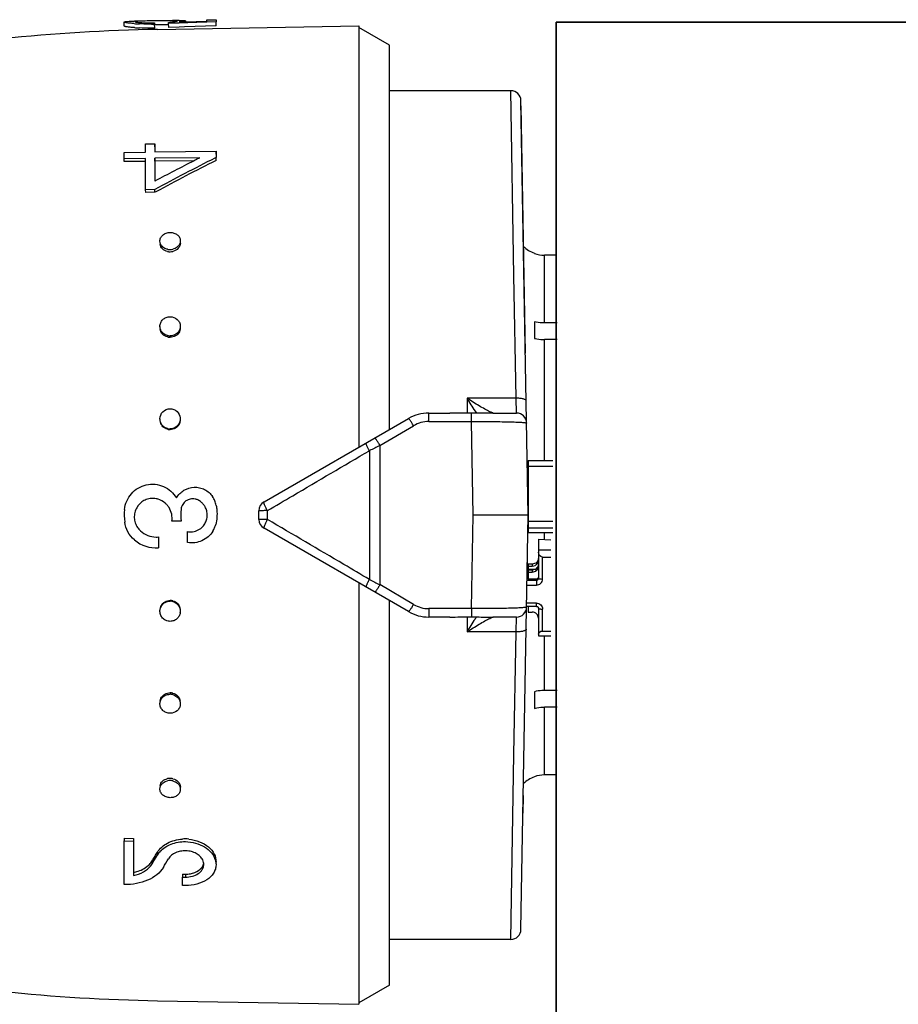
# Model space of a CAD drawing. Header units: millimetres. Extents: x -727 to 69715, y -15705 to 98123.
# Tile 221 of 256: x 48619 to 48662, y -15013 to -14965. Entities that reach past the tile are written whole.
import ezdxf

# ---------------------------------------------------------------- set-up
doc = ezdxf.new("R2010")
doc.units = ezdxf.units.MM
doc.layers.add('UT_ZAŘÍZENÍ - OT', color=3, linetype='Continuous', lineweight=35)

msp = doc.modelspace()

# ---------------------------------------------------------------- linework, layer by layer
at = {"color": 0, "linetype": 'Continuous'}
for p, q in [((48623.71, -14965.056), (48623.706, -14964.856)), ((48624.343, -14964.81), (48624.358, -14964.809)), ((48624.358, -14964.809), (48624.369, -14964.809)), ((48624.359, -14964.869), (48624.358, -14964.823)), ((48625.272, -14964.796), (48625.15, -14964.798)), ((48625.196, -14964.895), (48625.196, -14964.958)), ((48625.2, -14965.157), (48625.196, -14964.958)), ((48625.273, -14964.996), (48625.198, -14964.997)), ((48625.342, -14965.22), (48635.21, -14965.047)), ((48625.884, -14964.99), (48625.852, -14964.99)), ((48625.882, -14964.929), (48625.882, -14964.876)), ((48626.312, -14964.913), (48625.882, -14964.929)), ((48625.885, -14965.128), (48625.882, -14964.929)), ((48626.106, -14964.856), (48626.105, -14964.792)), ((48626.398, -14964.91), (48626.312, -14964.913)), ((48626.394, -14964.861), (48626.696, -14964.852)), ((48627.689, -14964.865), (48626.398, -14964.91)), ((48626.543, -14964.857), (48626.543, -14964.842)), ((48628.209, -14965.046), (48626.66, -14965.1)), ((48626.696, -14964.852), (48627.756, -14964.818)), ((48626.706, -14964.798), (48626.707, -14964.851)), ((48627.757, -14964.862), (48627.689, -14964.865)), ((48627.756, -14964.75), (48628.206, -14964.742)), ((48627.756, -14964.818), (48627.756, -14964.75)), ((48628.206, -14964.847), (48627.757, -14964.862)), ((48628.206, -14964.742), (48628.206, -14964.847)), ((48628.209, -14965.046), (48628.206, -14964.847)), ((48635.21, -14965.047), (48635.21, -14985.692)), ((48626.402, -14965.109), (48625.885, -14965.128)), ((48626.66, -14965.1), (48626.402, -14965.109)), ((48636.71, -14965.987), (48635.21, -14965.121)), ((48636.71, -14984.826), (48636.71, -14965.987)), ((48642.655, -14968.221), (48636.71, -14968.221)), ((48642.81, -14977.286), (48642.655, -14968.221)), ((48643.51, -14989.021), (48643.155, -14968.713)), ((48643.371, -14981.087), (48643.16, -14968.962)), ((48624.756, -14970.826), (48625.206, -14970.821)), ((48624.756, -14971.232), (48624.756, -14970.826)), ((48625.206, -14970.821), (48625.206, -14971.226)), ((48625.21, -14970.971), (48625.206, -14970.821)), ((48623.706, -14971.245), (48624.756, -14971.232)), ((48623.706, -14971.556), (48623.706, -14971.245)), ((48625.206, -14971.226), (48628.206, -14971.187)), ((48628.206, -14971.187), (48628.206, -14971.499)), ((48628.209, -14971.334), (48628.206, -14971.187)), ((48624.756, -14971.543), (48623.706, -14971.556)), ((48623.71, -14971.7), (48623.706, -14971.556)), ((48624.76, -14971.687), (48623.71, -14971.7)), ((48624.756, -14973.075), (48624.756, -14971.543)), ((48627.42, -14971.509), (48625.206, -14971.537)), ((48625.206, -14971.537), (48625.206, -14972.656)), ((48625.21, -14971.682), (48625.206, -14971.537)), ((48627.127, -14971.657), (48625.21, -14971.682)), ((48625.21, -14971.682), (48625.21, -14972.539)), ((48627.365, -14971.537), (48627.42, -14971.509)), ((48628.206, -14971.499), (48628.15, -14971.527)), ((48628.209, -14971.643), (48628.206, -14971.499)), ((48625.206, -14973.07), (48624.756, -14973.075)), ((48624.76, -14973.206), (48624.756, -14973.075)), ((48625.21, -14973.201), (48624.76, -14973.206)), ((48625.21, -14973.201), (48625.206, -14973.07)), ((48625.262, -14973.173), (48625.21, -14973.201)), ((48643.81, -14976.185), (48643.81, -14976.198)), ((48644.31, -14979.608), (48644.31, -14976.284)), ((48644.88, -14976.284), (48644.31, -14976.284)), ((48642.912, -14983.296), (48642.81, -14977.286)), ((48643.81, -14979.547), (48643.81, -14980.361)), ((48644.928, -14979.608), (48644.31, -14979.608)), ((48644.31, -14986.347), (48644.31, -14980.421)), ((48644.935, -14980.421), (48644.31, -14980.421)), ((48640.51, -14983.296), (48640.51, -14984.03)), ((48642.912, -14983.296), (48640.51, -14983.296)), ((48642.931, -14984.021), (48642.912, -14983.296)), ((48630.56, -14988.377), (48637.64, -14984.289)), ((48638.64, -14984.436), (48638.64, -14984.021)), ((48638.64, -14984.021), (48639.667, -14984.021)), ((48640.737, -14984.436), (48640.737, -14984.029)), ((48641.773, -14984.021), (48642.931, -14984.021)), ((48636.243, -14985.609), (48637.89, -14984.641)), ((48638.64, -14984.436), (48640.737, -14984.436)), ((48640.809, -14989.021), (48640.737, -14984.436)), ((48636.243, -14985.609), (48636.243, -14992.433)), ((48635.723, -14985.866), (48635.723, -14992.177)), ((48643.51, -14986.347), (48643.51, -14989.869)), ((48643.51, -14986.347), (48644.71, -14986.347)), ((48643.51, -14986.631), (48644.71, -14986.631)), ((48630.31, -14989.233), (48630.31, -14988.81)), ((48630.723, -14989.237), (48630.723, -14988.806)), ((48640.737, -14993.606), (48640.809, -14989.021)), ((48643.51, -14989.021), (48640.809, -14989.021)), ((48643.155, -15009.33), (48643.51, -14989.021)), ((48626.496, -14989.324), (48626.046, -14989.324)), ((48637.64, -14993.753), (48630.56, -14989.666)), ((48643.51, -14989.327), (48644.71, -14989.327)), ((48643.51, -14989.642), (48644.71, -14989.642)), ((48625.386, -14990.093), (48625.386, -14990.627)), ((48626.816, -14990.365), (48626.816, -14989.83)), ((48643.51, -14989.869), (48644.71, -14989.869)), ((48644.31, -14990.212), (48644.31, -14989.869)), ((48644.01, -14990.196), (48644.01, -14992.119)), ((48644.01, -14990.196), (48644.61, -14990.229)), ((48644.01, -14990.727), (48644.61, -14990.727)), ((48644.21, -14992.158), (48644.21, -14991.079)), ((48644.21, -14991.079), (48644.61, -14991.079)), ((48643.464, -14991.636), (48643.47, -14991.313)), ((48643.51, -14991.425), (48643.51, -14991.67)), ((48643.71, -14991.425), (48643.51, -14991.425)), ((48643.51, -14991.523), (48643.71, -14991.523)), ((48643.71, -14991.425), (48643.71, -14991.523)), ((48643.51, -14992.061), (48643.457, -14992.061)), ((48643.51, -14991.865), (48643.46, -14991.865)), ((48643.463, -14991.67), (48643.873, -14991.67)), ((48643.511, -14991.639), (48643.464, -14991.636)), ((48643.51, -14991.718), (48643.51, -14992.159)), ((48643.71, -14991.718), (48643.51, -14991.718)), ((48643.51, -14991.815), (48643.71, -14991.815)), ((48643.71, -14991.718), (48643.71, -14991.815)), ((48635.21, -14992.35), (48635.21, -15012.995)), ((48637.89, -14993.402), (48636.243, -14992.433)), ((48643.45, -14992.452), (48643.91, -14992.452)), ((48643.454, -14992.217), (48643.91, -14992.217)), ((48643.91, -14992.159), (48643.51, -14992.159)), ((48643.91, -14992.159), (48643.91, -14992.452)), ((48636.71, -15012.055), (48636.71, -14993.216)), ((48643.91, -14993.496), (48643.432, -14993.496)), ((48643.91, -14993.335), (48643.434, -14993.335)), ((48643.51, -14993.496), (48643.51, -14993.777)), ((48643.91, -14993.496), (48643.91, -14993.335)), ((48638.64, -14993.606), (48638.64, -14994.021)), ((48640.737, -14993.606), (48638.64, -14993.606)), ((48639.667, -14994.021), (48638.64, -14994.021)), ((48640.51, -14994.013), (48640.51, -14994.746)), ((48640.737, -14993.606), (48640.737, -14994.014)), ((48642.931, -14994.021), (48641.773, -14994.021)), ((48642.912, -14994.746), (48642.931, -14994.021)), ((48643.51, -14993.777), (48643.71, -14993.777)), ((48644.01, -14993.59), (48644.01, -14994.944)), ((48644.21, -14994.708), (48644.21, -14993.629)), ((48642.912, -14994.746), (48640.51, -14994.746)), ((48642.81, -15000.757), (48642.912, -14994.746)), ((48644.01, -14994.944), (48644.61, -14994.944)), ((48644.21, -14994.708), (48644.61, -14994.708)), ((48644.31, -14997.621), (48644.31, -14994.944)), ((48643.81, -14997.682), (48643.81, -14998.495)), ((48644.935, -14997.621), (48644.31, -14997.621)), ((48644.31, -15001.758), (48644.31, -14998.434)), ((48644.928, -14998.434), (48644.31, -14998.434)), ((48642.655, -15009.821), (48642.81, -15000.757)), ((48644.88, -15001.758), (48644.31, -15001.758)), ((48643.81, -15001.844), (48643.81, -15001.857)), ((48643.255, -15003.636), (48643.27, -15002.774)), ((48623.71, -15004.862), (48623.706, -15004.994)), ((48623.706, -15007.136), (48623.706, -15004.994)), ((48623.706, -15004.994), (48624.156, -15004.999)), ((48623.71, -15004.862), (48624.16, -15004.867)), ((48624.16, -15004.867), (48624.156, -15004.999)), ((48624.156, -15004.999), (48624.156, -15006.687)), ((48625.303, -15005.599), (48625.332, -15005.551)), ((48625.332, -15005.551), (48625.328, -15005.689)), ((48625.077, -15005.974), (48625.073, -15006.115)), ((48625.186, -15005.927), (48625.215, -15005.879)), ((48626.559, -15006.619), (48626.556, -15006.765)), ((48626.556, -15007.173), (48626.556, -15006.765)), ((48626.556, -15006.765), (48626.706, -15006.767)), ((48626.559, -15006.619), (48626.709, -15006.621)), ((48626.709, -15006.621), (48626.706, -15006.767)), ((48626.706, -15007.175), (48626.556, -15007.173)), ((48642.655, -15009.821), (48636.71, -15009.821)), ((48636.71, -15012.055), (48635.21, -15012.921)), ((48625.342, -15012.823), (48635.21, -15012.995))]:
    msp.add_line(p, q, dxfattribs=at)
for centre, radius, start, end in [((48624.825, -14956.38), 8.577, 265.8256, 266.6258), ((48624.974, -15000.544), 35.74, 91.0124, 91.2155), ((48624.898, -14955.126), 9.833, 266.6318, 267.396), ((48624.503, -14966.605), 1.789, 94.2534, 94.6326), ((48624.559, -14967.374), 2.559, 93.4587, 94.2283), ((48624.979, -14952.416), 12.544, 270.2757, 270.9914), ((48625.022, -14954.867), 10.03, 270.3767, 270.9938), ((48625.433, -14958.468), 6.424, 274.0065, 274.7622), ((48625.519, -14959.51), 5.379, 274.7701, 275.5791), ((48625.955, -14970.07), 5.28, 88.3745, 89.198), ((48626.815, -15006.899), 42.126, 90.8463, 91.0033), ((48626.53, -14987.798), 23.023, 90.5699, 90.8389), ((48626.43, -14978.002), 13.227, 90.1311, 90.5589), ((48626.912, -15055.206), 90, 91, 95.86353), ((48624.826, -14956.529), 8.626, 265.8559, 266.6507), ((48624.899, -14955.258), 9.899, 266.6567, 267.4156), ((48642.655, -14968.721), 0.5, 1.0027, 90), ((48675.495, -15065.461), 105.191, 116.74897, 118.55954), ((48675.039, -15066.125), 105.923, 116.89327, 118.06457), ((48675.23, -15065.838), 105.279, 116.52799, 118.3353), ((48672.127, -15060.437), 99.533, 116.72558, 116.87901), ((48626.13, -14975.692), 0.33, 0.0012, 1.8034), ((48625.799, -14975.701), 0.34, 181.8386, 189.2299), ((48625.952, -14975.431), 0.578, 257.4005, 263.7792), ((48625.955, -14975.534), 0.583, 257.4385, 263.7956), ((48625.951, -14975.442), 0.567, 263.769, 270.5154), ((48625.954, -14975.545), 0.572, 263.785, 270.5156), ((48625.95, -14975.432), 0.577, 270.6142, 283.6547), ((48625.953, -14975.534), 0.582, 270.6123, 283.6161), ((48644.31, -14974.771), 1.5, 226.6492, 250.5288), ((48644.312, -14974.775), 1.509, 250.58, 269.9294), ((48625.871, -14979.772), 0.415, 180.0036, 182.6268), ((48626.042, -14979.841), 0.417, 351.6852, 359.956), ((48625.955, -14979.708), 0.529, 255.907, 262.902), ((48625.958, -14979.776), 0.533, 255.9485, 262.9202), ((48625.953, -14979.722), 0.515, 262.8964, 270.3352), ((48625.956, -14979.791), 0.519, 262.9139, 270.3354), ((48661.293, -14970.774), 24.264, 211.0698, 212.8147), ((48625.927, -14984.306), 0.471, 180.0149, 185.1846), ((48638.64, -14986.021), 2, 90, 120), ((48657.336, -14973.319), 19.559, 212.8314, 213.1914), ((48642.931, -14984.521), 0.5, 0.9973, 90), ((48625.957, -14984.296), 0.505, 254.9456, 262.2975), ((48625.96, -14984.327), 0.509, 254.989, 262.3166), ((48625.955, -14984.313), 0.488, 262.2951, 270.1426), ((48625.958, -14984.344), 0.492, 262.3136, 270.1429), ((48638.641, -14985.915), 1.479, 90.0293, 120.5126), ((48743.805, -15204.982), 244.324, 116.11937, 116.25551), ((48643.41, -14987.177), 0.0994, 313.5922, 359.9803), ((48643.41, -14987.165), 0.301, 284.0099, 289.4426), ((48625.102, -14989.084), 0.878, 79.2621, 86.1049), ((48625.092, -14989.133), 0.927, 73.0793, 79.2163), ((48627.065, -14988.799), 0.576, 71.2532, 78.3972), ((48627.145, -14988.722), 1.078, 27.8406, 34.0296), ((48627.15, -14988.72), 1.073, 21.6663, 27.8429), ((48625.089, -14989.171), 0.963, 41.0757, 50.0119), ((48625.083, -14989.175), 0.97, 32.4613, 41.0443), ((48628.792, -14989.021), 2.316, 172.8168, 187.5195), ((48627.067, -14988.792), 0.569, 63.8405, 71.2552), ((48626.942, -14989.028), 0.836, 39.1305, 49.8284), ((48626.949, -14989.023), 0.828, 29.6913, 39.1293), ((48627.167, -14988.713), 1.054, 15.2114, 21.6682), ((48626.255, -14988.96), 1.999, 11.8346, 15.192), ((48630.81, -14988.81), 0.5, 120, 180), ((48643.41, -14988.793), 0.3, 70.554, 72.3535), ((48626.368, -14989.021), 2.661, 174.2036, 187.383), ((48625.097, -14989.127), 0.893, 214.114, 220.953), ((48626.945, -14989.02), 0.831, 307.9711, 320.9467), ((48626.938, -14989.013), 0.841, 320.9239, 328.1109), ((48627.001, -14989.166), 1.23, 330.5526, 339.4593), ((48627.047, -14989.184), 1.181, 339.4729, 345.3977), ((48630.81, -14989.233), 0.5, 180, 240), ((48625.267, -14988.979), 1.119, 220.9857, 227.2244), ((48625.268, -14988.995), 1.104, 269.8741, 276.1358), ((48626.958, -14989.058), 0.785, 259.5616, 266.7756), ((48626.987, -14989.159), 1.247, 328.3633, 330.5708), ((48625.268, -14988.987), 1.644, 229.7942, 274.1007), ((48643.719, -14991.228), 0.29, 325.946, 359.9556), ((48743.805, -14773.06), 244.324, 243.74449, 243.88063), ((48625.954, -14993.73), 0.489, 81.9513, 89.7929), ((48625.958, -14993.699), 0.493, 81.9697, 89.7932), ((48625.952, -14993.748), 0.507, 74.6173, 81.9539), ((48625.955, -14993.717), 0.51, 74.6606, 81.9731), ((48638.641, -14992.128), 1.479, 239.4874, 269.9707), ((48642.931, -14993.521), 0.5, 270, 359), ((48625.975, -14993.739), 0.481, 352.21, 354.9153), ((48638.64, -14992.021), 2, 240, 270), ((48657.678, -15004.946), 19.968, 146.8123, 147.1649), ((48643.922, -14993.59), 0.0882, 0.0369, 8.6608), ((48661.214, -15007.219), 24.171, 147.1819, 148.9335), ((48625.952, -14998.321), 0.516, 82.1802, 89.6075), ((48625.956, -14998.253), 0.52, 82.1978, 89.6077), ((48625.95, -14998.338), 0.533, 75.2221, 82.1864), ((48625.954, -14998.27), 0.537, 75.2633, 82.2046), ((48644.312, -15003.268), 1.509, 90.0706, 109.42), ((48625.951, -15002.607), 0.574, 89.5276, 102.6205), ((48625.955, -15002.505), 0.579, 90.4762, 102.5767), ((48625.954, -15002.489), 0.563, 89.4636, 90.4277), ((48625.95, -15002.602), 0.569, 82.706, 89.4382), ((48625.954, -15002.5), 0.574, 82.7219, 89.4383), ((48625.949, -15002.617), 0.584, 76.3765, 82.7168), ((48625.952, -15002.514), 0.588, 76.4142, 82.7332), ((48644.31, -15003.271), 1.5, 109.4712, 133.3508), ((48625.799, -15002.341), 0.34, 170.7701, 178.1614), ((48626.13, -15002.351), 0.33, 358.1966, 359.9988), ((48626.687, -15006.845), 1.949, 89.3478, 93.6822), ((48626.686, -15006.877), 1.981, 84.7451, 89.3338), ((48585.782, -14981.97), 46.046, 328.8521, 329.1259), ((48626.196, -15006.203), 1.009, 142.6891, 149.3347), ((48626.291, -15006.276), 1.129, 136.6726, 142.6957), ((48624.207, -15005.427), 1.027, 315.4988, 321.7146), ((48624.286, -15005.489), 0.927, 321.7149, 328.509), ((48586.656, -14982.833), 44.921, 328.7834, 329.0635), ((48587.134, -14982.787), 44.466, 328.5709, 328.8521), ((48584.933, -14981.802), 46.929, 329.1323, 329.4032), ((48587.402, -14982.906), 44.808, 328.5423, 329.173), ((48627.147, -15006.146), 0.458, 358.6045, 6.9669), ((48623.772, -15004.817), 1.908, 281.6289, 285.7619), ((48642.655, -15009.321), 0.5, 270, 359), ((48626.912, -14922.837), 90, 264.13647, 269)]:
    msp.add_arc(centre, radius, start, end, dxfattribs=at)
at = {"color": 0, "linetype": 'Continuous', "extrusion": (0, 0, -1)}
for centre, major_axis, ratio, start_param, end_param in [((48644.21, -14990.844), (0, -0.235), 0.85043, 0, 1.570796), ((48644.21, -14994.865), (0.2, 0), 0.785695, 3.141593, 4.712389)]:
    msp.add_ellipse(centre, major_axis=major_axis, ratio=ratio, start_param=start_param, end_param=end_param, dxfattribs=at)
at = {"color": 0, "linetype": 'Continuous'}
for points, knots in [([(48623.706, -14964.856), (48623.706, -14964.853), (48623.713, -14964.847), (48623.721, -14964.844), (48623.726, -14964.843)], [0, 0, 0, 0, 0.34526, 1, 1, 1, 1]), ([(48624.2, -14964.934), (48624.131, -14964.929), (48624.032, -14964.92), (48623.911, -14964.906), (48623.84, -14964.896), (48623.785, -14964.886), (48623.743, -14964.876), (48623.72, -14964.869), (48623.706, -14964.86), (48623.706, -14964.856)], [0, 0, 0, 0, 0.415889, 0.585993, 0.728367, 0.841268, 0.923827, 0.975949, 1, 1, 1, 1]), ([(48624.202, -14965.133), (48624.133, -14965.128), (48624.035, -14965.119), (48623.914, -14965.105), (48623.843, -14965.095), (48623.788, -14965.086), (48623.746, -14965.076), (48623.723, -14965.068), (48623.71, -14965.06), (48623.71, -14965.056)], [0, 0, 0, 0, 0.416026, 0.586157, 0.728535, 0.841423, 0.923955, 0.976034, 1, 1, 1, 1]), ([(48623.726, -14964.843), (48623.73, -14964.842), (48623.75, -14964.836), (48623.77, -14964.833), (48623.786, -14964.831)], [0, 0, 0, 0, 0.194984, 1, 1, 1, 1]), ([(48623.786, -14964.831), (48623.842, -14964.824), (48623.986, -14964.818), (48624.129, -14964.814), (48624.216, -14964.812)], [0, 0, 0, 0, 0.393124, 1, 1, 1, 1]), ([(48624.358, -14964.823), (48624.343, -14964.824), (48624.317, -14964.826), (48624.283, -14964.831), (48624.263, -14964.835), (48624.251, -14964.839), (48624.249, -14964.842)], [0, 0, 0, 0, 0.402142, 0.703286, 0.901798, 1, 1, 1, 1]), ([(48624.249, -14964.842), (48624.249, -14964.842), (48624.249, -14964.843), (48624.249, -14964.843), (48624.249, -14964.844)], [0, 0, 0, 0, 0.519614, 1, 1, 1, 1]), ([(48624.249, -14964.844), (48624.249, -14964.846), (48624.254, -14964.849), (48624.27, -14964.855), (48624.308, -14964.863), (48624.37, -14964.871), (48624.419, -14964.875), (48624.447, -14964.878)], [0, 0, 0, 0, 0.026104, 0.078509, 0.271488, 0.580502, 1, 1, 1, 1]), ([(48625.15, -14964.798), (48625.01, -14964.8), (48624.762, -14964.806), (48624.513, -14964.813), (48624.404, -14964.82)], [0, 0, 0, 0, 0.5608, 1, 1, 1, 1]), ([(48624.447, -14964.878), (48624.491, -14964.881), (48624.704, -14964.895), (48624.918, -14964.898), (48625.088, -14964.897)], [0, 0, 0, 0, 0.202928, 1, 1, 1, 1]), ([(48625.039, -14964.96), (48624.988, -14964.96), (48624.792, -14964.96), (48624.596, -14964.955), (48624.451, -14964.949)], [0, 0, 0, 0, 0.261385, 1, 1, 1, 1]), ([(48625.85, -14964.79), (48625.806, -14964.79), (48625.614, -14964.791), (48625.421, -14964.793), (48625.272, -14964.796)], [0, 0, 0, 0, 0.228486, 1, 1, 1, 1]), ([(48625.852, -14964.99), (48625.808, -14964.99), (48625.615, -14964.991), (48625.422, -14964.993), (48625.273, -14964.996)], [0, 0, 0, 0, 0.228577, 1, 1, 1, 1]), ([(48626.029, -14964.791), (48626.015, -14964.79), (48625.956, -14964.79), (48625.896, -14964.79), (48625.85, -14964.79)], [0, 0, 0, 0, 0.229978, 1, 1, 1, 1]), ([(48626.042, -14964.863), (48626.08, -14964.859), (48626.145, -14964.852), (48626.221, -14964.841), (48626.266, -14964.832), (48626.288, -14964.826), (48626.301, -14964.822), (48626.308, -14964.816), (48626.308, -14964.814)], [0, 0, 0, 0, 0.416564, 0.727805, 0.840468, 0.923103, 0.975235, 1, 1, 1, 1]), ([(48626.216, -14964.797), (48626.208, -14964.796), (48626.171, -14964.794), (48626.134, -14964.793), (48626.105, -14964.792)], [0, 0, 0, 0, 0.216654, 1, 1, 1, 1]), ([(48626.284, -14964.804), (48626.28, -14964.803), (48626.257, -14964.8), (48626.234, -14964.798), (48626.216, -14964.797)], [0, 0, 0, 0, 0.191517, 1, 1, 1, 1]), ([(48626.308, -14964.814), (48626.308, -14964.811), (48626.298, -14964.806), (48626.29, -14964.805), (48626.284, -14964.804)], [0, 0, 0, 0, 0.306489, 1, 1, 1, 1]), ([(48626.543, -14964.842), (48626.532, -14964.843), (48626.482, -14964.851), (48626.432, -14964.857), (48626.394, -14964.861)], [0, 0, 0, 0, 0.219199, 1, 1, 1, 1]), ([(48626.4, -14964.776), (48626.415, -14964.776), (48626.467, -14964.776), (48626.519, -14964.776), (48626.556, -14964.777)], [0, 0, 0, 0, 0.28218, 1, 1, 1, 1]), ([(48626.706, -14964.798), (48626.706, -14964.803), (48626.687, -14964.811), (48626.66, -14964.82), (48626.606, -14964.831), (48626.566, -14964.838), (48626.543, -14964.842)], [0, 0, 0, 0, 0.080473, 0.272652, 0.58028, 1, 1, 1, 1]), ([(48626.556, -14964.777), (48626.567, -14964.778), (48626.6, -14964.779), (48626.633, -14964.781), (48626.656, -14964.784)], [0, 0, 0, 0, 0.312325, 1, 1, 1, 1]), ([(48626.656, -14964.784), (48626.668, -14964.785), (48626.685, -14964.787), (48626.701, -14964.792), (48626.706, -14964.796), (48626.706, -14964.798)], [0, 0, 0, 0, 0.708486, 0.898996, 1, 1, 1, 1]), ([(48625.2, -14965.157), (48625.134, -14965.158), (48624.885, -14965.16), (48624.636, -14965.156), (48624.452, -14965.147)], [0, 0, 0, 0, 0.261104, 1, 1, 1, 1]), ([(48625.456, -14975.601), (48625.454, -14975.545), (48625.481, -14975.429), (48625.593, -14975.285), (48625.761, -14975.192), (48625.89, -14975.169), (48625.956, -14975.168)], [0, 0, 0, 0, 0.229393, 0.470966, 0.729703, 1, 1, 1, 1]), ([(48625.956, -14975.168), (48626.019, -14975.168), (48626.145, -14975.187), (48626.309, -14975.271), (48626.423, -14975.405), (48626.454, -14975.516), (48626.456, -14975.57)], [0, 0, 0, 0, 0.270385, 0.528616, 0.769944, 1, 1, 1, 1]), ([(48625.56, -14975.847), (48625.529, -14975.813), (48625.479, -14975.736), (48625.458, -14975.646), (48625.456, -14975.601)], [0, 0, 0, 0, 0.509651, 1, 1, 1, 1]), ([(48626.459, -14975.692), (48626.459, -14975.784), (48626.374, -14975.981), (48626.19, -14976.076), (48626.09, -14976.1)], [0, 0, 0, 0, 0.47302, 1, 1, 1, 1]), ([(48626.456, -14975.57), (48626.457, -14975.618), (48626.439, -14975.717), (48626.385, -14975.802), (48626.352, -14975.84)], [0, 0, 0, 0, 0.488775, 1, 1, 1, 1]), ([(48625.829, -14976.103), (48625.739, -14976.082), (48625.571, -14976.003), (48625.477, -14975.838), (48625.464, -14975.755)], [0, 0, 0, 0, 0.524629, 1, 1, 1, 1]), ([(48625.826, -14975.995), (48625.8, -14975.989), (48625.702, -14975.96), (48625.611, -14975.903), (48625.56, -14975.847)], [0, 0, 0, 0, 0.260211, 1, 1, 1, 1]), ([(48626.352, -14975.84), (48626.335, -14975.858), (48626.26, -14975.929), (48626.162, -14975.974), (48626.086, -14975.993)], [0, 0, 0, 0, 0.24218, 1, 1, 1, 1]), ([(48625.456, -14979.772), (48625.456, -14979.711), (48625.484, -14979.587), (48625.595, -14979.431), (48625.762, -14979.329), (48625.891, -14979.304), (48625.956, -14979.304)], [0, 0, 0, 0, 0.241806, 0.488407, 0.741812, 1, 1, 1, 1]), ([(48625.956, -14979.304), (48626.079, -14979.303), (48626.272, -14979.37), (48626.421, -14979.568), (48626.453, -14979.687), (48626.455, -14979.746)], [0, 0, 0, 0, 0.507384, 0.755665, 1, 1, 1, 1]), ([(48644.31, -14979.608), (48644.267, -14979.608), (48644.099, -14979.603), (48643.932, -14979.578), (48643.81, -14979.547)], [0, 0, 0, 0, 0.252472, 1, 1, 1, 1]), ([(48625.523, -14980.005), (48625.513, -14979.989), (48625.478, -14979.922), (48625.459, -14979.847), (48625.456, -14979.791)], [0, 0, 0, 0, 0.253103, 1, 1, 1, 1]), ([(48625.829, -14980.294), (48625.737, -14980.271), (48625.564, -14980.176), (48625.477, -14979.998), (48625.464, -14979.908)], [0, 0, 0, 0, 0.510101, 1, 1, 1, 1]), ([(48625.826, -14980.221), (48625.764, -14980.206), (48625.645, -14980.153), (48625.556, -14980.058), (48625.523, -14980.005)], [0, 0, 0, 0, 0.506643, 1, 1, 1, 1]), ([(48626.417, -14979.944), (48626.388, -14980.011), (48626.295, -14980.133), (48626.158, -14980.201), (48626.086, -14980.22)], [0, 0, 0, 0, 0.492845, 1, 1, 1, 1]), ([(48626.455, -14979.901), (48626.442, -14979.992), (48626.354, -14980.171), (48626.182, -14980.268), (48626.09, -14980.292)], [0, 0, 0, 0, 0.489899, 1, 1, 1, 1]), ([(48626.455, -14979.746), (48626.458, -14979.797), (48626.448, -14979.865), (48626.424, -14979.929), (48626.417, -14979.944)], [0, 0, 0, 0, 0.747031, 1, 1, 1, 1]), ([(48643.81, -14980.361), (48643.85, -14980.371), (48644.014, -14980.406), (48644.183, -14980.421), (48644.31, -14980.421)], [0, 0, 0, 0, 0.247091, 1, 1, 1, 1]), ([(48641.63, -14983.957), (48641.547, -14983.917), (48641.37, -14983.824), (48640.994, -14983.608), (48640.705, -14983.426), (48640.51, -14983.296)], [0, 0, 0, 0, 0.213248, 0.460801, 1, 1, 1, 1]), ([(48643.412, -14983.425), (48643.412, -14983.416), (48643.403, -14983.393), (48643.37, -14983.37), (48643.323, -14983.348), (48643.233, -14983.32), (48643.094, -14983.3), (48642.976, -14983.295), (48642.912, -14983.296)], [0, 0, 0, 0, 0.054454, 0.124226, 0.220024, 0.341181, 0.645763, 1, 1, 1, 1]), ([(48625.456, -14984.306), (48625.456, -14984.18), (48625.564, -14983.916), (48625.828, -14983.811), (48625.956, -14983.81)], [0, 0, 0, 0, 0.49811, 1, 1, 1, 1]), ([(48625.956, -14983.81), (48626.077, -14983.81), (48626.327, -14983.902), (48626.443, -14984.142), (48626.454, -14984.261)], [0, 0, 0, 0, 0.501804, 1, 1, 1, 1]), ([(48637.89, -14984.641), (48637.869, -14984.621), (48637.838, -14984.573), (48637.804, -14984.499), (48637.765, -14984.436), (48637.726, -14984.385), (48637.696, -14984.344), (48637.671, -14984.312), (48637.656, -14984.296), (48637.643, -14984.287), (48637.64, -14984.289)], [0, 0, 0, 0, 0.198142, 0.388892, 0.560134, 0.707991, 0.828678, 0.918542, 0.975091, 1, 1, 1, 1]), ([(48640.737, -14984.029), (48640.558, -14984.031), (48640.201, -14984.03), (48639.844, -14984.021), (48639.667, -14984.021)], [0, 0, 0, 0, 0.502804, 1, 1, 1, 1]), ([(48641.773, -14984.021), (48641.694, -14984.021), (48641.348, -14984.022), (48641.003, -14984.026), (48640.737, -14984.029)], [0, 0, 0, 0, 0.230893, 1, 1, 1, 1]), ([(48641.709, -14983.993), (48641.703, -14983.99), (48641.676, -14983.979), (48641.65, -14983.967), (48641.63, -14983.957)], [0, 0, 0, 0, 0.229765, 1, 1, 1, 1]), ([(48641.74, -14984.005), (48641.738, -14984.004), (48641.727, -14984), (48641.717, -14983.996), (48641.709, -14983.993)], [0, 0, 0, 0, 0.235586, 1, 1, 1, 1]), ([(48641.799, -14984.021), (48641.791, -14984.021), (48641.771, -14984.016), (48641.752, -14984.01), (48641.74, -14984.005)], [0, 0, 0, 0, 0.393757, 1, 1, 1, 1]), ([(48625.829, -14984.819), (48625.746, -14984.796), (48625.589, -14984.71), (48625.5, -14984.554), (48625.477, -14984.472)], [0, 0, 0, 0, 0.50198, 1, 1, 1, 1]), ([(48625.826, -14984.784), (48625.753, -14984.764), (48625.614, -14984.693), (48625.524, -14984.565), (48625.495, -14984.496)], [0, 0, 0, 0, 0.50114, 1, 1, 1, 1]), ([(48626.438, -14984.432), (48626.416, -14984.514), (48626.326, -14984.672), (48626.169, -14984.76), (48626.086, -14984.783)], [0, 0, 0, 0, 0.49918, 1, 1, 1, 1]), ([(48626.455, -14984.406), (48626.442, -14984.5), (48626.358, -14984.687), (48626.183, -14984.792), (48626.09, -14984.818)], [0, 0, 0, 0, 0.498032, 1, 1, 1, 1]), ([(48640.737, -14984.436), (48640.913, -14984.436), (48641.258, -14984.435), (48641.759, -14984.438), (48642.22, -14984.444), (48642.57, -14984.451), (48642.817, -14984.459), (48642.974, -14984.465), (48643.108, -14984.471), (48643.22, -14984.478), (48643.308, -14984.486), (48643.371, -14984.493), (48643.409, -14984.501), (48643.426, -14984.506), (48643.431, -14984.511), (48643.431, -14984.513)], [0, 0, 0, 0, 0.195605, 0.383531, 0.55643, 0.707585, 0.773165, 0.831259, 0.881323, 0.92293, 0.955723, 0.979458, 0.994025, 0.997954, 1, 1, 1, 1]), ([(48636.243, -14985.609), (48636.214, -14985.559), (48636.171, -14985.488), (48636.114, -14985.398), (48636.078, -14985.343), (48636.047, -14985.298), (48636.024, -14985.266), (48636.007, -14985.248), (48635.998, -14985.24), (48635.995, -14985.239), (48635.993, -14985.24)], [0, 0, 0, 0, 0.387648, 0.559336, 0.708365, 0.829964, 0.920373, 0.976704, 0.992026, 1, 1, 1, 1]), ([(48635.723, -14985.866), (48635.697, -14985.819), (48635.66, -14985.75), (48635.617, -14985.663), (48635.592, -14985.608), (48635.573, -14985.563), (48635.561, -14985.528), (48635.555, -14985.506), (48635.556, -14985.492), (48635.559, -14985.49)], [0, 0, 0, 0, 0.389691, 0.560136, 0.707341, 0.827183, 0.916538, 0.973346, 1, 1, 1, 1]), ([(48630.723, -14988.806), (48631.138, -14988.561), (48632.805, -14987.581), (48634.471, -14986.601), (48635.723, -14985.866)], [0, 0, 0, 0, 0.249365, 1, 1, 1, 1]), ([(48623.72, -14988.752), (48623.734, -14988.61), (48623.809, -14988.328), (48624.116, -14987.84), (48624.766, -14987.449), (48625.523, -14987.523), (48626.007, -14987.836), (48626.193, -14988.06), (48626.266, -14988.183)], [0, 0, 0, 0, 0.125806, 0.251598, 0.500158, 0.748611, 0.874302, 1, 1, 1, 1]), ([(48626.266, -14988.183), (48626.354, -14988.031), (48626.61, -14987.768), (48627.048, -14987.639), (48627.4, -14987.671), (48627.651, -14987.762), (48627.872, -14987.911), (48627.989, -14988.046), (48628.039, -14988.119)], [0, 0, 0, 0, 0.249691, 0.498274, 0.623384, 0.748679, 0.874168, 1, 1, 1, 1]), ([(48625.162, -14988.208), (48625.078, -14988.203), (48624.908, -14988.215), (48624.591, -14988.331), (48624.337, -14988.581), (48624.214, -14988.897), (48624.188, -14989.152), (48624.234, -14989.405), (48624.31, -14989.558), (48624.357, -14989.628)], [0, 0, 0, 0, 0.124702, 0.249421, 0.497433, 0.62303, 0.748788, 0.874419, 1, 1, 1, 1]), ([(48627.181, -14988.235), (48627.104, -14988.219), (48626.942, -14988.22), (48626.72, -14988.319), (48626.557, -14988.498), (48626.504, -14988.653), (48626.494, -14988.732)], [0, 0, 0, 0, 0.248903, 0.498305, 0.748695, 1, 1, 1, 1]), ([(48626.046, -14989.324), (48626.062, -14989.209), (48626.053, -14988.972), (48625.964, -14988.752), (48625.902, -14988.654)], [0, 0, 0, 0, 0.500135, 1, 1, 1, 1]), ([(48627.651, -14989.457), (48627.69, -14989.395), (48627.752, -14989.258), (48627.784, -14989.037), (48627.76, -14988.815), (48627.704, -14988.676), (48627.668, -14988.613)], [0, 0, 0, 0, 0.249892, 0.499949, 0.75024, 1, 1, 1, 1]), ([(48628.212, -14988.55), (48628.228, -14988.627), (48628.274, -14988.936), (48628.249, -14989.256), (48628.19, -14989.482)], [0, 0, 0, 0, 0.250786, 1, 1, 1, 1]), ([(48630.723, -14988.806), (48630.694, -14988.754), (48630.644, -14988.659), (48630.586, -14988.531), (48630.556, -14988.442), (48630.55, -14988.396), (48630.555, -14988.38), (48630.56, -14988.377)], [0, 0, 0, 0, 0.377895, 0.69297, 0.905251, 0.965919, 1, 1, 1, 1]), ([(48630.723, -14988.806), (48630.695, -14988.806), (48630.641, -14988.806), (48630.562, -14988.806), (48630.492, -14988.807), (48630.431, -14988.807), (48630.387, -14988.808), (48630.358, -14988.808), (48630.341, -14988.808), (48630.328, -14988.809), (48630.318, -14988.809), (48630.314, -14988.81), (48630.31, -14988.809), (48630.31, -14988.81)], [0, 0, 0, 0, 0.203374, 0.394866, 0.56769, 0.716771, 0.837685, 0.88646, 0.926896, 0.958626, 0.981467, 0.99529, 1, 1, 1, 1]), ([(48624.207, -14990.243), (48624.078, -14990.133), (48623.859, -14989.862), (48623.75, -14989.532), (48623.728, -14989.363)], [0, 0, 0, 0, 0.49938, 1, 1, 1, 1]), ([(48626.914, -14989.842), (48627.01, -14989.848), (48627.205, -14989.824), (48627.381, -14989.734), (48627.456, -14989.675)], [0, 0, 0, 0, 0.50069, 1, 1, 1, 1]), ([(48630.723, -14989.237), (48630.695, -14989.237), (48630.641, -14989.236), (48630.562, -14989.236), (48630.492, -14989.236), (48630.431, -14989.235), (48630.387, -14989.235), (48630.358, -14989.234), (48630.341, -14989.234), (48630.328, -14989.234), (48630.318, -14989.234), (48630.314, -14989.232), (48630.31, -14989.233), (48630.31, -14989.233)], [0, 0, 0, 0, 0.203374, 0.394866, 0.56769, 0.716771, 0.837685, 0.88646, 0.926896, 0.958626, 0.981467, 0.99529, 1, 1, 1, 1]), ([(48630.723, -14989.237), (48630.694, -14989.288), (48630.644, -14989.384), (48630.586, -14989.512), (48630.556, -14989.6), (48630.55, -14989.647), (48630.555, -14989.663), (48630.56, -14989.666)], [0, 0, 0, 0, 0.377895, 0.69297, 0.905251, 0.965919, 1, 1, 1, 1]), ([(48635.723, -14992.177), (48635.305, -14991.931), (48633.638, -14990.952), (48631.972, -14989.972), (48630.723, -14989.237)], [0, 0, 0, 0, 0.250578, 1, 1, 1, 1]), ([(48624.507, -14989.8), (48624.609, -14989.894), (48624.848, -14990.046), (48625.127, -14990.099), (48625.266, -14990.099)], [0, 0, 0, 0, 0.500561, 1, 1, 1, 1]), ([(48628.048, -14989.813), (48627.986, -14989.914), (48627.83, -14990.1), (48627.525, -14990.297), (48627.176, -14990.393), (48626.933, -14990.387), (48626.816, -14990.365)], [0, 0, 0, 0, 0.249964, 0.499879, 0.749906, 1, 1, 1, 1]), ([(48644.01, -14991.131), (48644.01, -14991.169), (48643.994, -14991.247), (48643.927, -14991.345), (48643.827, -14991.41), (48643.749, -14991.425), (48643.71, -14991.425)], [0, 0, 0, 0, 0.247784, 0.496832, 0.747734, 1, 1, 1, 1]), ([(48643.71, -14991.523), (48643.759, -14991.523), (48643.857, -14991.499), (48643.933, -14991.431), (48643.96, -14991.391)], [0, 0, 0, 0, 0.501963, 1, 1, 1, 1]), ([(48644.01, -14991.424), (48644.01, -14991.462), (48643.994, -14991.54), (48643.927, -14991.637), (48643.827, -14991.703), (48643.749, -14991.718), (48643.71, -14991.718)], [0, 0, 0, 0, 0.247784, 0.496832, 0.747734, 1, 1, 1, 1]), ([(48643.71, -14991.815), (48643.749, -14991.815), (48643.827, -14991.8), (48643.927, -14991.735), (48643.994, -14991.637), (48644.01, -14991.56), (48644.01, -14991.521)], [0, 0, 0, 0, 0.252266, 0.503168, 0.752216, 1, 1, 1, 1]), ([(48643.91, -14992.159), (48643.922, -14992.159), (48643.946, -14992.154), (48643.977, -14992.136), (48644, -14992.108), (48644.007, -14992.085), (48644.009, -14992.074)], [0, 0, 0, 0, 0.251925, 0.502849, 0.751924, 1, 1, 1, 1]), ([(48635.723, -14992.177), (48635.697, -14992.224), (48635.66, -14992.292), (48635.617, -14992.379), (48635.592, -14992.434), (48635.573, -14992.479), (48635.561, -14992.515), (48635.555, -14992.536), (48635.556, -14992.55), (48635.559, -14992.552)], [0, 0, 0, 0, 0.389693, 0.560138, 0.707342, 0.827185, 0.916539, 0.973347, 1, 1, 1, 1]), ([(48636.243, -14992.433), (48636.214, -14992.483), (48636.171, -14992.555), (48636.114, -14992.644), (48636.078, -14992.7), (48636.047, -14992.744), (48636.024, -14992.776), (48636.007, -14992.795), (48635.998, -14992.802), (48635.995, -14992.803), (48635.993, -14992.803)], [0, 0, 0, 0, 0.387648, 0.559336, 0.708365, 0.829964, 0.920373, 0.976704, 0.992026, 1, 1, 1, 1]), ([(48643.91, -14992.217), (48643.923, -14992.217), (48643.949, -14992.212), (48643.982, -14992.19), (48644.004, -14992.158), (48644.01, -14992.132), (48644.01, -14992.119)], [0, 0, 0, 0, 0.252236, 0.503168, 0.752245, 1, 1, 1, 1]), ([(48643.91, -14992.452), (48643.949, -14992.452), (48644.027, -14992.437), (48644.127, -14992.372), (48644.194, -14992.274), (48644.21, -14992.196), (48644.21, -14992.158)], [0, 0, 0, 0, 0.252255, 0.503168, 0.752226, 1, 1, 1, 1]), ([(48644.01, -14992.119), (48644.01, -14992.122), (48644.013, -14992.127), (48644.019, -14992.131), (48644.029, -14992.136), (48644.045, -14992.142), (48644.07, -14992.147), (48644.1, -14992.152), (48644.147, -14992.157), (48644.184, -14992.158), (48644.21, -14992.158)], [0, 0, 0, 0, 0.040706, 0.069574, 0.105554, 0.199505, 0.321626, 0.468167, 0.634164, 1, 1, 1, 1]), ([(48625.477, -14993.57), (48625.5, -14993.488), (48625.589, -14993.333), (48625.746, -14993.246), (48625.829, -14993.224)], [0, 0, 0, 0, 0.49802, 1, 1, 1, 1]), ([(48625.495, -14993.547), (48625.524, -14993.477), (48625.614, -14993.35), (48625.753, -14993.278), (48625.826, -14993.259)], [0, 0, 0, 0, 0.49886, 1, 1, 1, 1]), ([(48626.086, -14993.259), (48626.169, -14993.282), (48626.326, -14993.371), (48626.416, -14993.528), (48626.438, -14993.611)], [0, 0, 0, 0, 0.50082, 1, 1, 1, 1]), ([(48626.09, -14993.225), (48626.183, -14993.25), (48626.358, -14993.356), (48626.442, -14993.542), (48626.455, -14993.637)], [0, 0, 0, 0, 0.501968, 1, 1, 1, 1]), ([(48637.89, -14993.402), (48637.869, -14993.422), (48637.838, -14993.47), (48637.804, -14993.544), (48637.765, -14993.607), (48637.726, -14993.658), (48637.696, -14993.699), (48637.671, -14993.73), (48637.656, -14993.747), (48637.643, -14993.755), (48637.64, -14993.753)], [0, 0, 0, 0, 0.198108, 0.388908, 0.560156, 0.708001, 0.828682, 0.918545, 0.975091, 1, 1, 1, 1]), ([(48643.431, -14993.53), (48643.431, -14993.532), (48643.426, -14993.536), (48643.409, -14993.542), (48643.371, -14993.549), (48643.308, -14993.557), (48643.22, -14993.564), (48643.108, -14993.571), (48642.974, -14993.578), (48642.817, -14993.584), (48642.57, -14993.591), (48642.22, -14993.598), (48641.759, -14993.604), (48641.258, -14993.607), (48640.913, -14993.607), (48640.737, -14993.606)], [0, 0, 0, 0, 0.002046, 0.005975, 0.020542, 0.044277, 0.07707, 0.118677, 0.168741, 0.226835, 0.292415, 0.44357, 0.616469, 0.804395, 1, 1, 1, 1]), ([(48643.91, -14993.335), (48643.949, -14993.335), (48644.027, -14993.35), (48644.127, -14993.416), (48644.194, -14993.513), (48644.21, -14993.591), (48644.21, -14993.629)], [0, 0, 0, 0, 0.252255, 0.503168, 0.752226, 1, 1, 1, 1]), ([(48643.91, -14993.496), (48643.922, -14993.496), (48643.947, -14993.5), (48643.978, -14993.519), (48644, -14993.545), (48644.007, -14993.567), (48644.009, -14993.577)], [0, 0, 0, 0, 0.26767, 0.525516, 0.768461, 1, 1, 1, 1]), ([(48625.956, -14994.232), (48625.887, -14994.232), (48625.749, -14994.202), (48625.577, -14994.081), (48625.47, -14993.9), (48625.452, -14993.761), (48625.458, -14993.694)], [0, 0, 0, 0, 0.25144, 0.501784, 0.751362, 1, 1, 1, 1]), ([(48626.451, -14993.804), (48626.443, -14993.862), (48626.406, -14993.977), (48626.293, -14994.119), (48626.135, -14994.21), (48626.016, -14994.232), (48625.956, -14994.232)], [0, 0, 0, 0, 0.249231, 0.498303, 0.748586, 1, 1, 1, 1]), ([(48639.667, -14994.021), (48639.844, -14994.021), (48640.201, -14994.013), (48640.558, -14994.012), (48640.737, -14994.014)], [0, 0, 0, 0, 0.497196, 1, 1, 1, 1]), ([(48640.737, -14994.014), (48640.829, -14994.015), (48641.174, -14994.018), (48641.519, -14994.021), (48641.773, -14994.021)], [0, 0, 0, 0, 0.264643, 1, 1, 1, 1]), ([(48641.63, -14994.085), (48641.66, -14994.071), (48641.711, -14994.048), (48641.763, -14994.028), (48641.785, -14994.023)], [0, 0, 0, 0, 0.595054, 1, 1, 1, 1]), ([(48641.785, -14994.023), (48641.787, -14994.023), (48641.791, -14994.022), (48641.796, -14994.021), (48641.799, -14994.021)], [0, 0, 0, 0, 0.289793, 1, 1, 1, 1]), ([(48644.01, -14994.071), (48644.01, -14994.033), (48643.994, -14993.955), (48643.927, -14993.858), (48643.827, -14993.792), (48643.749, -14993.777), (48643.71, -14993.777)], [0, 0, 0, 0, 0.247784, 0.496832, 0.747734, 1, 1, 1, 1]), ([(48644.01, -14993.59), (48644.01, -14993.593), (48644.013, -14993.598), (48644.019, -14993.602), (48644.029, -14993.607), (48644.045, -14993.613), (48644.07, -14993.619), (48644.1, -14993.623), (48644.147, -14993.628), (48644.184, -14993.629), (48644.21, -14993.629)], [0, 0, 0, 0, 0.040706, 0.069574, 0.105554, 0.199505, 0.321626, 0.468167, 0.634164, 1, 1, 1, 1]), ([(48640.51, -14994.746), (48640.705, -14994.617), (48640.994, -14994.435), (48641.37, -14994.219), (48641.547, -14994.125), (48641.63, -14994.085)], [0, 0, 0, 0, 0.539199, 0.786752, 1, 1, 1, 1]), ([(48643.412, -14994.617), (48643.412, -14994.627), (48643.403, -14994.649), (48643.37, -14994.673), (48643.323, -14994.695), (48643.233, -14994.722), (48643.094, -14994.743), (48642.976, -14994.747), (48642.912, -14994.746)], [0, 0, 0, 0, 0.054452, 0.124207, 0.219995, 0.341151, 0.645741, 1, 1, 1, 1]), ([(48625.464, -14998.135), (48625.477, -14998.045), (48625.564, -14997.866), (48625.737, -14997.772), (48625.829, -14997.749)], [0, 0, 0, 0, 0.489899, 1, 1, 1, 1]), ([(48625.523, -14998.038), (48625.556, -14997.984), (48625.645, -14997.89), (48625.764, -14997.837), (48625.826, -14997.821)], [0, 0, 0, 0, 0.493357, 1, 1, 1, 1]), ([(48626.086, -14997.823), (48626.158, -14997.842), (48626.295, -14997.909), (48626.388, -14998.032), (48626.417, -14998.098)], [0, 0, 0, 0, 0.507155, 1, 1, 1, 1]), ([(48626.09, -14997.75), (48626.182, -14997.775), (48626.354, -14997.871), (48626.442, -14998.051), (48626.455, -14998.141)], [0, 0, 0, 0, 0.510101, 1, 1, 1, 1]), ([(48644.31, -14997.621), (48644.267, -14997.621), (48644.099, -14997.626), (48643.932, -14997.651), (48643.81, -14997.682)], [0, 0, 0, 0, 0.252472, 1, 1, 1, 1]), ([(48625.956, -14998.739), (48625.889, -14998.738), (48625.757, -14998.712), (48625.587, -14998.605), (48625.477, -14998.442), (48625.454, -14998.314), (48625.456, -14998.252)], [0, 0, 0, 0, 0.258416, 0.511779, 0.758272, 1, 1, 1, 1]), ([(48625.456, -14998.252), (48625.459, -14998.196), (48625.478, -14998.12), (48625.513, -14998.054), (48625.523, -14998.038)], [0, 0, 0, 0, 0.746897, 1, 1, 1, 1]), ([(48626.455, -14998.296), (48626.453, -14998.355), (48626.421, -14998.475), (48626.272, -14998.672), (48626.079, -14998.74), (48625.956, -14998.739)], [0, 0, 0, 0, 0.244335, 0.492616, 1, 1, 1, 1]), ([(48626.417, -14998.098), (48626.424, -14998.114), (48626.448, -14998.177), (48626.458, -14998.246), (48626.455, -14998.296)], [0, 0, 0, 0, 0.252969, 1, 1, 1, 1]), ([(48643.81, -14998.495), (48643.85, -14998.485), (48644.014, -14998.449), (48644.183, -14998.434), (48644.31, -14998.434)], [0, 0, 0, 0, 0.247091, 1, 1, 1, 1]), ([(48625.456, -15002.441), (48625.458, -15002.397), (48625.479, -15002.307), (48625.529, -15002.23), (48625.56, -15002.195)], [0, 0, 0, 0, 0.490349, 1, 1, 1, 1]), ([(48625.464, -15002.287), (48625.477, -15002.205), (48625.571, -15002.039), (48625.739, -15001.96), (48625.829, -15001.94)], [0, 0, 0, 0, 0.475371, 1, 1, 1, 1]), ([(48625.56, -15002.195), (48625.577, -15002.177), (48625.652, -15002.107), (48625.75, -15002.064), (48625.826, -15002.047)], [0, 0, 0, 0, 0.241743, 1, 1, 1, 1]), ([(48626.086, -15002.05), (48626.112, -15002.056), (48626.21, -15002.087), (48626.301, -15002.146), (48626.352, -15002.203)], [0, 0, 0, 0, 0.259523, 1, 1, 1, 1]), ([(48626.09, -15001.942), (48626.19, -15001.966), (48626.374, -15002.062), (48626.459, -15002.259), (48626.459, -15002.351)], [0, 0, 0, 0, 0.52698, 1, 1, 1, 1]), ([(48626.352, -15002.203), (48626.385, -15002.24), (48626.439, -15002.325), (48626.457, -15002.424), (48626.456, -15002.472)], [0, 0, 0, 0, 0.511225, 1, 1, 1, 1]), ([(48625.956, -15002.874), (48625.89, -15002.873), (48625.761, -15002.85), (48625.593, -15002.757), (48625.481, -15002.614), (48625.454, -15002.497), (48625.456, -15002.441)], [0, 0, 0, 0, 0.270297, 0.529034, 0.770607, 1, 1, 1, 1]), ([(48626.456, -15002.472), (48626.454, -15002.526), (48626.423, -15002.637), (48626.309, -15002.771), (48626.145, -15002.855), (48626.019, -15002.875), (48625.956, -15002.874)], [0, 0, 0, 0, 0.230056, 0.471384, 0.729615, 1, 1, 1, 1]), ([(48625.332, -15005.551), (48625.445, -15005.36), (48625.728, -15005.122), (48626.176, -15004.951), (48626.431, -15004.908), (48626.562, -15004.9)], [0, 0, 0, 0, 0.464053, 0.726092, 1, 1, 1, 1]), ([(48625.47, -15005.501), (48625.617, -15005.346), (48625.911, -15005.164), (48626.347, -15005.047), (48626.586, -15005.027), (48626.706, -15005.028)], [0, 0, 0, 0, 0.473959, 0.733478, 1, 1, 1, 1]), ([(48626.706, -15005.028), (48626.874, -15005.03), (48627.205, -15005.076), (48627.649, -15005.264), (48627.993, -15005.55), (48628.135, -15005.8), (48628.172, -15005.927)], [0, 0, 0, 0, 0.276815, 0.541296, 0.783329, 1, 1, 1, 1]), ([(48626.868, -15004.904), (48627.048, -15004.921), (48627.395, -15005.001), (48627.836, -15005.253), (48628.138, -15005.607), (48628.212, -15005.896), (48628.209, -15006.031)], [0, 0, 0, 0, 0.285569, 0.551478, 0.78834, 1, 1, 1, 1]), ([(48627.552, -15005.925), (48627.521, -15005.861), (48627.428, -15005.738), (48627.234, -15005.6), (48626.995, -15005.507), (48626.733, -15005.469), (48626.468, -15005.49), (48626.157, -15005.585), (48625.956, -15005.739), (48625.879, -15005.868)], [0, 0, 0, 0, 0.110355, 0.232071, 0.363298, 0.500079, 0.636986, 0.768855, 1, 1, 1, 1]), ([(48627.502, -15006.304), (48627.514, -15006.288), (48627.56, -15006.223), (48627.59, -15006.147), (48627.601, -15006.089)], [0, 0, 0, 0, 0.259352, 1, 1, 1, 1]), ([(48627.602, -15006.09), (48627.601, -15006.076), (48627.591, -15006.019), (48627.571, -15005.964), (48627.552, -15005.925)], [0, 0, 0, 0, 0.245195, 1, 1, 1, 1]), ([(48628.172, -15005.927), (48628.178, -15005.947), (48628.199, -15006.027), (48628.207, -15006.11), (48628.205, -15006.172)], [0, 0, 0, 0, 0.254201, 1, 1, 1, 1]), ([(48625.624, -15006.29), (48625.541, -15006.426), (48625.308, -15006.678), (48624.849, -15006.945), (48624.3, -15007.105), (48623.907, -15007.138), (48623.706, -15007.136)], [0, 0, 0, 0, 0.219385, 0.461046, 0.724092, 1, 1, 1, 1]), ([(48624.16, -15006.541), (48624.237, -15006.525), (48624.52, -15006.449), (48624.79, -15006.3), (48624.94, -15006.147)], [0, 0, 0, 0, 0.269283, 1, 1, 1, 1]), ([(48624.29, -15006.654), (48624.455, -15006.607), (48624.756, -15006.478), (48624.995, -15006.244), (48625.073, -15006.115)], [0, 0, 0, 0, 0.53047, 1, 1, 1, 1]), ([(48626.706, -15006.767), (48626.82, -15006.769), (48627.042, -15006.743), (48627.335, -15006.619), (48627.547, -15006.419), (48627.603, -15006.24), (48627.605, -15006.157)], [0, 0, 0, 0, 0.288289, 0.554647, 0.788959, 1, 1, 1, 1]), ([(48628.205, -15006.172), (48628.204, -15006.241), (48628.181, -15006.382), (48628.056, -15006.652), (48627.754, -15006.936), (48627.265, -15007.136), (48626.896, -15007.177), (48626.706, -15007.175)], [0, 0, 0, 0, 0.104904, 0.212347, 0.445391, 0.711352, 1, 1, 1, 1]), ([(48626.709, -15006.621), (48626.789, -15006.622), (48626.947, -15006.609), (48627.229, -15006.533), (48627.418, -15006.411), (48627.502, -15006.304)], [0, 0, 0, 0, 0.273822, 0.536871, 1, 1, 1, 1])]:
    msp.add_open_spline(points, degree=3, knots=knots, dxfattribs=at)
for points in [[(48626.086, -14980.22), (48626.044, -14980.231), (48626, -14980.237), (48625.956, -14980.237)], [(48626.09, -14980.292), (48626.048, -14980.303), (48626.003, -14980.309), (48625.959, -14980.31)], [(48625.495, -14984.496), (48625.475, -14984.449), (48625.462, -14984.399), (48625.458, -14984.349)], [(48626.454, -14984.261), (48626.459, -14984.318), (48626.453, -14984.377), (48626.438, -14984.432)], [(48626.086, -14984.783), (48626.044, -14984.795), (48626, -14984.801), (48625.956, -14984.801)], [(48626.09, -14984.818), (48626.048, -14984.829), (48626.003, -14984.836), (48625.959, -14984.836)], [(48625.708, -14988.433), (48625.607, -14988.349), (48625.488, -14988.284), (48625.362, -14988.246)], [(48627.482, -14988.389), (48627.432, -14988.347), (48627.377, -14988.31), (48627.318, -14988.281)], [(48625.458, -14993.694), (48625.462, -14993.643), (48625.475, -14993.593), (48625.495, -14993.547)], [(48625.826, -14993.259), (48625.868, -14993.247), (48625.912, -14993.241), (48625.956, -14993.241)], [(48625.829, -14993.224), (48625.871, -14993.213), (48625.915, -14993.207), (48625.959, -14993.207)], [(48626.438, -14993.611), (48626.453, -14993.666), (48626.459, -14993.724), (48626.454, -14993.781)], [(48625.826, -14997.821), (48625.868, -14997.811), (48625.912, -14997.805), (48625.956, -14997.805)], [(48625.829, -14997.749), (48625.871, -14997.738), (48625.915, -14997.733), (48625.959, -14997.733)]]:
    msp.add_open_spline(points, degree=3, dxfattribs=at)
at = {"layer": 'UT_ZAŘÍZENÍ - OT', "linetype": 'Continuous'}
for p, q in [((48644.88, -14964.862), (48644.88, -15464.862)), ((50444.88, -14964.862), (48644.88, -14964.862))]:
    msp.add_line(p, q, dxfattribs=at)

doc.saveas('drawing.dxf')
